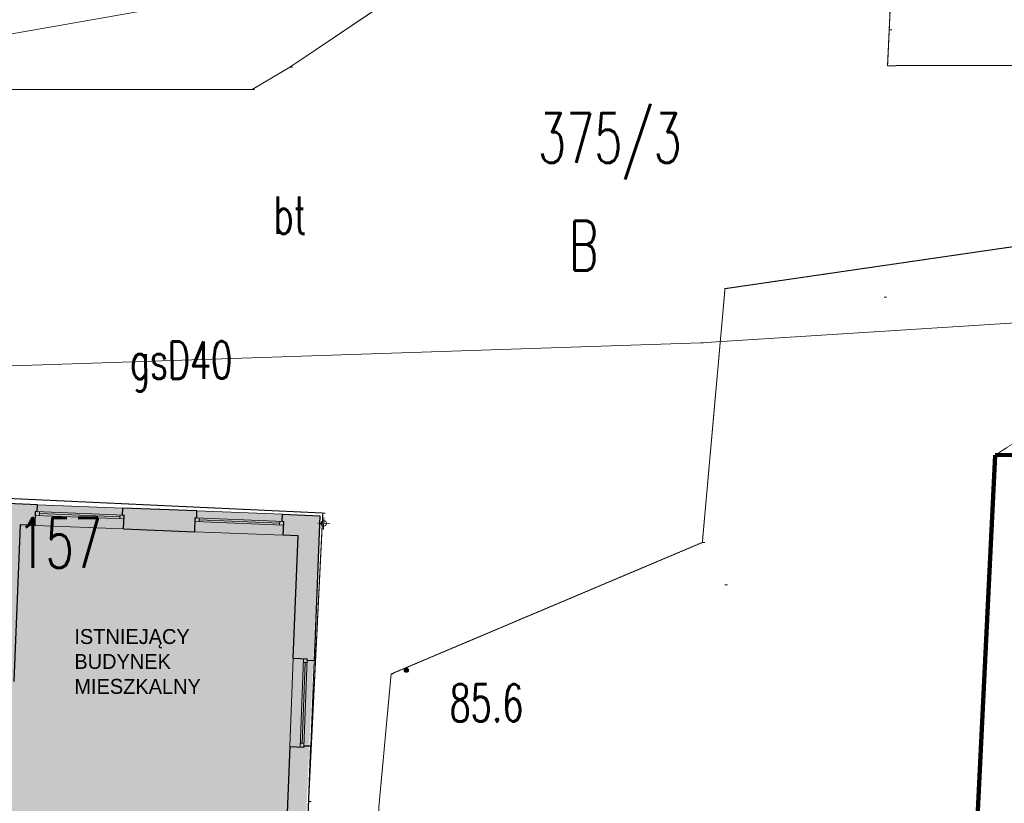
# Model space of a CAD drawing. Extents: x -280518 to 406552, y -27905 to 3675735.
# Tile 57 of 68: x -126147 to -106363, y 131831 to 147579. Entities that reach past the tile are written whole.
import ezdxf

# ---------------------------------------------------------------- set-up
doc = ezdxf.new("R2010")
doc.units = 0
doc.header["$MEASUREMENT"] = 0
doc.linetypes.add('L_0_03', pattern=[1, 0.5, -0.5])
doc.linetypes.add('L_0_06', pattern=[2, 1.5, -0.5])
for name, color, linetype, lineweight in [('0_Nr_Pióra__7', 7, 'Continuous', 13), ('312_budynek_ewidencyjny_Nr_Pióra__7', 7, 'Continuous', 13), ('312_oznaczenie_budynku_ewidencyjnego_Nr_Pióra__7', 7, 'Continuous', 13), ('ARCH MAPA RUSINOWO_Nr_Pióra__60', 230, 'Continuous', 211), ('bt_Nr_Pióra__7', 7, 'Continuous', 13), ('INWENT OPISY_Nr_Pióra__21', 7, 'Continuous', 9), ('INWENT RURY SPUSTOWE_Nr_Pióra__21', 7, 'Continuous', 9), ('INWENT. OKNA_Nr_Pióra__5', 7, 'Continuous', 13), ('INWENT.ŚCIANY_Nr_Pióra__1', 7, 'Continuous', 25), ('kraweznik_Nr_Pióra__7', 7, 'Continuous', 13), ('pikieta_naturalna_Atr2_Nr_Pióra__7', 7, 'Continuous', 13), ('pikieta_naturalna_Nr_Pióra__7', 7, 'Continuous', 13), ('przewod_elektroenergetyczny_podziemny_Nr_Pióra__7', 7, 'Continuous', 13), ('przewod_gazowy_Atr1_Nr_Pióra__7', 7, 'Continuous', 13), ('przewod_gazowy_Nr_Pióra__7', 7, 'Continuous', 13), ('trawnik_Nr_Pióra__7', 7, 'Continuous', 13)]:
    doc.layers.add(name, color=color, linetype=linetype, lineweight=lineweight)
for name, color, linetype, lineweight, true_color in [('210_oznaczenie_konturu_uzytku_gruntowego_Nr_Pióra__3', 7, 'Continuous', 13, 0xff6600), ('211_numer_dzialki_ewidencyjnej_Nr_Pióra__96', 7, 'Continuous', 13, 0x00d59f), ('217_kontur_klasyfikacyjny_Nr_Pióra__3', 7, 'Continuous', 13, 0xff6600), ('218_kontur_uzytku_gruntowego_Nr_Pióra__3', 7, 'Continuous', 13, 0xff6600), ('219_dzialka_ewidencyjna_Nr_Pióra__96', 7, 'Continuous', 13, 0x00d59f), ('arch wypelnienia_Nr_Pióra__76', 7, 'Continuous', 20, 0x00d59f)]:
    doc.layers.add(name, color=color, linetype=linetype, lineweight=lineweight, true_color=true_color)
doc.styles.add('GENERATED_STYLE_3', font='txt')
doc.styles.add('GENERATED_STYLE_9', font='Simplex.shx', dxfattribs={"bigfont": 'BIGFONT.SHX'})

msp = doc.modelspace()

# ---------------------------------------------------------------- hatches: boundary and pattern name
at = {"layer": 'arch wypelnienia_Nr_Pióra__76', "linetype": 'Continuous', "lineweight": 0, "true_color": 0x006a4f}
msp.add_hatch(color=116, dxfattribs=at).paths.add_polyline_path([(-133308, 125245), (-133301, 125434), (-133322, 125431), (-132953, 134889), (-126668, 134644), (-126542, 137861), (-120117, 137610), (-120547, 128136), (-126848, 128305), (-126948, 124985)], flags=0)
at = {"layer": 'pikieta_naturalna_Nr_Pióra__7', "linetype": 'Continuous'}
msp.add_hatch(color=256, dxfattribs=at).paths.add_polyline_path([(-118378, 134460, 1), (-118378, 134550, 1)], flags=0)

# ---------------------------------------------------------------- linework, layer by layer
at = {"layer": '0_Nr_Pióra__7', "linetype": 'Continuous'}
for p, q in [((-108674, 147375), (-108624, 147375)), ((-120718, 146625), (-120668, 146625)), ((-108708, 146655), (-108658, 146655)), ((-121478, 146175), (-121428, 146175)), ((-111975, 142174), (-111925, 142174)), ((-108778, 142005), (-108728, 142005)), ((-112458, 141085), (-112408, 141085)), ((-120058, 137665), (-120008, 137665)), ((-120058, 137665), (-120008, 137665)), ((-120058, 137665), (-120008, 137665)), ((-112430, 137073), (-112380, 137073)), ((-111978, 136225), (-111928, 136225)), ((-118684, 134430), (-118634, 134430)), ((-118378, 134505), (-118328, 134505)), ((-120338, 131865), (-120288, 131865))]:
    msp.add_line(p, q, dxfattribs=at)
at = {"layer": '217_kontur_klasyfikacyjny_Nr_Pióra__3', "linetype": 'L_0_03', "flags": 128}
for points in [[(-99618, 143385), (-106548, 138825)], [(-106548, 138825), (-107078, 127975)]]:
    msp.add_lwpolyline(points, dxfattribs=at)
at = {"layer": '218_kontur_uzytku_gruntowego_Nr_Pióra__3', "linetype": 'L_0_03', "flags": 128}
for points in [[(-99618, 143385), (-106548, 138825)], [(-106548, 138825), (-99618, 143385)], [(-106548, 138825), (-107078, 127975)], [(-107078, 127975), (-106548, 138825)]]:
    msp.add_lwpolyline(points, dxfattribs=at)
at = {"layer": '219_dzialka_ewidencyjna_Nr_Pióra__96', "linetype": 'Continuous', "flags": 128}
for points in [[(-106548, 138825), (-64648, 139335)], [(-107078, 127975), (-106548, 138825)]]:
    msp.add_lwpolyline(points, dxfattribs=at)
at = {"layer": '312_budynek_ewidencyjny_Nr_Pióra__7', "linetype": 'Continuous', "flags": 128}
for points in [[(-126508, 137965), (-120058, 137665)], [(-120058, 137665), (-120528, 128135)]]:
    msp.add_lwpolyline(points, dxfattribs=at)
at = {"layer": 'ARCH MAPA RUSINOWO_Nr_Pióra__60', "linetype": 'Continuous', "flags": 128}
for points in [[(-106548, 138825), (-74268, 139218)], [(-107078, 127975), (-106548, 138825)]]:
    msp.add_lwpolyline(points, dxfattribs=at)
at = {"layer": 'bt_Nr_Pióra__7', "linetype": 'L_0_06', "flags": 128}
msp.add_lwpolyline([(-120360, 131525), (-120058, 137665), (-126508, 137965), (-126658, 134805), (-128858, 134875), (-128858, 136035), (-132918, 136055), (-133028, 142595), (-127308, 146175), (-121478, 146175), (-120718, 146625), (-116978, 149145), (-116758, 150005), (-113417, 150495), (-103588, 152335), (-103618, 149765), (-108548, 150115), (-108708, 146655), (-103928, 146665), (-103939, 147227), (-103268, 147185), (-103538, 143285), (-104116, 143319), (-111975, 142174), (-112430, 137073), (-118684, 134430), (-118928, 131785), (-118943, 131456)], close=True, dxfattribs=at)
at = {"layer": 'INWENT RURY SPUSTOWE_Nr_Pióra__21', "linetype": 'Continuous'}
for p, q in [((-120033, 137577), (-120042, 137337)), ((-120158, 137461), (-119918, 137452))]:
    msp.add_line(p, q, dxfattribs=at)
msp.add_circle((-120038, 137457), 55, dxfattribs=at)
at = {"layer": 'INWENT. OKNA_Nr_Pióra__5', "linetype": 'Continuous'}
for p, q in [((-125792, 137832), (-124074, 137765)), ((-122585, 137706), (-120866, 137639)), ((-125831, 137618), (-124052, 137549)), ((-125828, 137693), (-124049, 137624)), ((-125751, 137615), (-125748, 137690)), ((-125749, 137653), (-124131, 137589)), ((-124132, 137552), (-124129, 137627)), ((-122620, 137568), (-120842, 137498)), ((-122543, 137490), (-122540, 137565)), ((-122542, 137527), (-120923, 137464)), ((-125839, 137413), (-124060, 137344)), ((-122623, 137493), (-120845, 137423)), ((-120924, 137426), (-120922, 137501)), ((-122631, 137288), (-120853, 137218)), ((-120649, 134749), (-120718, 132970)), ((-120444, 134741), (-120514, 132962)), ((-120369, 134738), (-120439, 132959)), ((-120410, 134659), (-120473, 133040)), ((-120447, 134661), (-120372, 134658)), ((-120230, 134702), (-120298, 132984)), ((-120510, 133042), (-120435, 133039))]:
    msp.add_line(p, q, dxfattribs=at)
at = {"layer": 'INWENT.ŚCIANY_Nr_Pióra__1', "linetype": 'Continuous'}
for p, q in [((-125792, 137832), (-126542, 137861)), ((-125798, 137692), (-125792, 137832)), ((-124079, 137625), (-124074, 137765)), ((-122585, 137706), (-124074, 137765)), ((-122590, 137567), (-122585, 137706)), ((-125839, 137413), (-125828, 137693)), ((-125798, 137692), (-125828, 137693)), ((-124079, 137625), (-124049, 137624)), ((-124060, 137344), (-124049, 137624)), ((-122631, 137288), (-122620, 137568)), ((-122590, 137567), (-122620, 137568)), ((-120872, 137499), (-120866, 137639)), ((-120866, 137639), (-120117, 137610)), ((-120117, 137610), (-120230, 134702)), ((-126139, 137425), (-126262, 134277)), ((-125839, 137413), (-126139, 137425)), ((-124060, 137344), (-122631, 137288)), ((-120872, 137499), (-120842, 137498)), ((-120853, 137218), (-120842, 137498)), ((-120553, 137207), (-120853, 137218)), ((-120649, 134749), (-120553, 137207)), ((-120649, 134749), (-120369, 134738)), ((-120370, 134708), (-120369, 134738)), ((-120370, 134708), (-120230, 134702)), ((-120718, 132970), (-120770, 131641)), ((-120718, 132970), (-120439, 132959)), ((-120437, 132989), (-120439, 132959)), ((-120437, 132989), (-120298, 132984)), ((-120376, 130975), (-120298, 132984))]:
    msp.add_line(p, q, dxfattribs=at)
at = {"layer": 'kraweznik_Nr_Pióra__7', "linetype": 'Continuous', "flags": 128}
for points in [[(-103928, 146665), (-108708, 146655), (-108548, 150115), (-103618, 149765), (-103588, 152335), (-113417, 150495)], [(-116758, 150005), (-116978, 149145), (-120718, 146625), (-121478, 146175), (-127308, 146175), (-133028, 142595), (-132918, 136055), (-128858, 136035), (-128858, 134875)]]:
    msp.add_lwpolyline(points, dxfattribs=at)
at = {"layer": 'pikieta_naturalna_Nr_Pióra__7', "linetype": 'Continuous'}
msp.add_circle((-118378, 134505), 45, dxfattribs=at)
at = {"layer": 'przewod_elektroenergetyczny_podziemny_Nr_Pióra__7', "linetype": 'Continuous', "flags": 128}
msp.add_lwpolyline([(-97698, 154305), (-99838, 155085), (-105328, 154545), (-117188, 153005), (-117818, 152725), (-119658, 148465), (-127228, 147135), (-134548, 142745), (-134928, 135005), (-136408, 133895), (-134508, 125715)], dxfattribs=at)
at = {"layer": 'przewod_gazowy_Nr_Pióra__7', "linetype": 'Continuous', "flags": 128}
msp.add_lwpolyline([(-96818, 141135), (-101588, 141775), (-112458, 141085), (-128708, 140545), (-128858, 134875)], dxfattribs=at)
at = {"layer": 'trawnik_Nr_Pióra__7', "linetype": 'L_0_03', "flags": 128}
msp.add_lwpolyline([(-140288, 126525), (-140568, 145295), (-140698, 147865), (-131798, 148915), (-125768, 149945), (-118498, 151365), (-116758, 150005), (-116978, 149145), (-120718, 146625), (-121478, 146175), (-127308, 146175), (-133028, 142595), (-132918, 136055), (-132968, 134995), (-133298, 125545), (-133308, 125245), (-139968, 125555)], close=True, dxfattribs=at)

# ---------------------------------------------------------------- texts
at = {"layer": '210_oznaczenie_konturu_uzytku_gruntowego_Nr_Pióra__3', "linetype": 'Continuous', "insert": (-115112, 143536), "char_height": 1000, "attachment_point": 1, "style": 'GENERATED_STYLE_9'}
msp.add_mtext('{\\W0.660000x;B}', dxfattribs=at)
at = {"layer": '211_numer_dzialki_ewidencyjnej_Nr_Pióra__96', "linetype": 'Continuous', "insert": (-115732, 145700), "char_height": 1000, "attachment_point": 1, "style": 'GENERATED_STYLE_9'}
msp.add_mtext('{\\W0.660000x;375/3}', dxfattribs=at)
at = {"layer": '312_oznaczenie_budynku_ewidencyjnego_Nr_Pióra__7', "linetype": 'Continuous', "insert": (-126192, 137566), "char_height": 1000, "attachment_point": 1, "style": 'GENERATED_STYLE_9'}
msp.add_mtext('{\\W0.660000x;157}', dxfattribs=at)
at = {"layer": 'bt_Nr_Pióra__7', "linetype": 'Continuous', "insert": (-121043, 144026), "char_height": 750, "attachment_point": 1, "style": 'GENERATED_STYLE_9'}
msp.add_mtext('{\\W0.660000x;bt}', dxfattribs=at)
at = {"layer": 'INWENT OPISY_Nr_Pióra__21', "linetype": 'Continuous', "insert": (-125049, 135333), "char_height": 300, "width": 3467.63, "attachment_point": 1, "line_spacing_factor": 1.001884, "style": 'GENERATED_STYLE_3'}
msp.add_mtext('{ISTNIEJĄCY\\PBUDYNEK MIESZKALNY}', dxfattribs=at)
at = {"layer": 'pikieta_naturalna_Atr2_Nr_Pióra__7', "linetype": 'Continuous', "insert": (-117509, 134224), "char_height": 750, "attachment_point": 1, "style": 'GENERATED_STYLE_9'}
msp.add_mtext('{\\W0.660000x;85.6}', dxfattribs=at)
at = {"layer": 'przewod_gazowy_Atr1_Nr_Pióra__7', "linetype": 'Continuous', "insert": (-123936, 141107), "char_height": 750, "attachment_point": 1, "rotation": 0.3, "style": 'GENERATED_STYLE_9'}
msp.add_mtext('{\\W0.660000x;gsD40}', dxfattribs=at)

doc.saveas('drawing.dxf')
